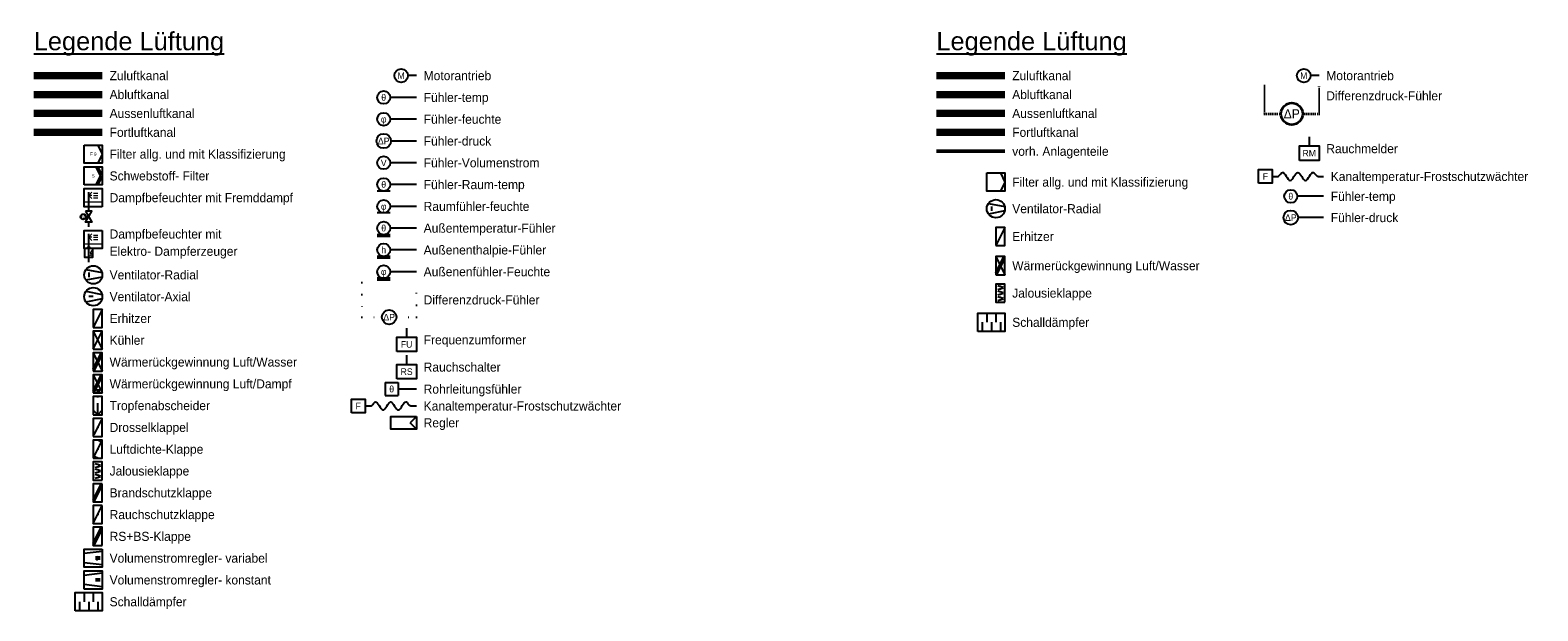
# Model space of a CAD drawing. Header units: millimetres. Extents: x 442 to 2976, y -308 to 276.
# Tile 2 of 5: x 442 to 858, y 117 to 276. Entities that reach past the tile are written whole.
import ezdxf
from ezdxf.enums import TextEntityAlignment as Align

# ---------------------------------------------------------------- set-up
doc = ezdxf.new("R2010")
doc.units = ezdxf.units.MM
doc.linetypes.add('DOT2', pattern=[3.175, 0, -3.175])
doc.linetypes.add('HIDDEN', pattern=[9.525, 6.35, -3.175])
doc.layers.add('Pi_lü_fo_ka_00_gelb', color=32, linetype='Continuous', lineweight=35)
doc.layers.add('Pi_lü_zu_ge_00_blau', color=153, linetype='Continuous', lineweight=35)
doc.styles.add('Arial', font='arial.ttf', dxfattribs={"width": 0.95, "height": 1.8})
doc.styles.add('GREEKS', font='greekc.shx')

# ---------------------------------------------------------------- blocks, each defined once
blk = doc.blocks.new('filter')
blk.add_lwpolyline([(0, 5), (10, 5), (10, -5), (0, -5)], close=True)
at = {"color": 7, "lineweight": 25}
blk.add_lwpolyline([(7.5, 5), (10, 0), (7.5, -5)], dxfattribs=at)
at = {"color": 7, "lineweight": 25, "style": 'Arial', "width": 0.95}
blk.add_attdef('FILTER', text='', height=1.8, dxfattribs=at).set_placement((5, 0), align=Align.MIDDLE)
blk = doc.blocks.new('Ventilator-Radial')
at = {"color": 7, "lineweight": 25}
for p, q in [((0.96, 2.94), (9.85, 1.23)), ((2.5, 1.25), (2.5, -1.25)), ((9.85, -1.23), (0.96, -2.94))]:
    blk.add_line(p, q, dxfattribs=at)
blk.add_circle((5, 0), 5)
blk = doc.blocks.new('erhitzer')
at = {"color": 7, "lineweight": 25}
blk.add_line((5, 5), (0, -5), dxfattribs=at)
blk.add_lwpolyline([(0, -5), (5, -5), (5, 5), (0, 5)], close=True)
blk = doc.blocks.new('wrg-Luft-Wasser')
at = {"color": 7, "lineweight": 25}
for p, q in [((0, 5), (5, -5)), ((0, -3.88), (4.44, 5)), ((0.56, -5), (5, 3.88))]:
    blk.add_line(p, q, dxfattribs=at)
blk.add_lwpolyline([(0, -5), (5, -5), (5, 5), (0, 5)], close=True)
blk = doc.blocks.new('Jalousieklappe')
at = {"lineweight": 18}
h = blk.add_hatch(color=7, dxfattribs=at)
edge = h.paths.add_edge_path()
edge.add_arc((2.5, 3.75), 0.25, 0, 360)
edge = h.paths.add_edge_path()
edge.add_arc((2.5, 2.25), 0.25, 0, 360)
edge = h.paths.add_edge_path()
edge.add_arc((2.5, 0.75), 0.25, 0, 360)
edge = h.paths.add_edge_path()
edge.add_arc((2.5, -0.75), 0.25, 0, 360)
edge = h.paths.add_edge_path()
edge.add_arc((2.5, -2.25), 0.25, 0, 360)
edge = h.paths.add_edge_path()
edge.add_arc((2.5, -3.75), 0.25, 0, 360)
at = {"color": 7, "lineweight": 25}
for p, q in [((1, 4.2), (4, 3.3)), ((4, 2.7), (1, 1.8)), ((1, 1.2), (4, 0.3)), ((4, -0.3), (1, -1.2)), ((1, -1.8), (4, -2.7)), ((4, -3.3), (1, -4.2))]:
    blk.add_line(p, q, dxfattribs=at)
blk.add_lwpolyline([(5, -5), (5, 5), (0, 5), (0, -5)], close=True)
at = {"color": 7, "lineweight": 18}
for centre in [(2.5, 3.75), (2.5, 2.25), (2.5, 0.75), (2.5, -0.75), (2.5, -2.25), (2.5, -3.75)]:
    blk.add_circle(centre, 0.25, dxfattribs=at)
blk = doc.blocks.new('Schaldämpfer')
blk.add_lwpolyline([(0, -5), (0, 5), (15, 5), (15, -5)], close=True)
at = {"color": 7, "lineweight": 25}
for points in [[(2.5, 0), (2.5, -5)], [(5, 5), (5, 0)], [(7.5, 0), (7.5, -5)], [(10, 5), (10, 0)], [(12.5, 0), (12.5, -5)]]:
    blk.add_lwpolyline(points, dxfattribs=at)
blk = doc.blocks.new('Fühler-Temperatur')
blk.add_line((0, 0), (0, -7.2))
blk.add_circle((0, -9), 1.8)
at = {"color": 7, "lineweight": 25, "style": 'GREEKS'}
blk.add_attdef('ART', text='', height=1.8, dxfattribs=at).set_placement((0, -9), align=Align.MIDDLE_CENTER)
blk = doc.blocks.new('Fühler-druck')
blk.add_line((0, 0), (0, -7))
blk.add_circle((0, -9), 2)
at = {"color": 7, "style": 'GREEKS'}
blk.add_attdef('ART', text='', height=1.8, dxfattribs=at).set_placement((0, -9), align=Align.MIDDLE_CENTER)
blk = doc.blocks.new('Rauchschalter')
blk.add_line((0, 0), (0, -2.5))
blk.add_lwpolyline([(-2.69, -6.5), (-2.69, -2.5), (2.69, -2.5), (2.69, -6.5)], close=True)
at = {"color": 7, "style": 'Arial', "width": 0.95}
blk.add_attdef('TEXT', text='', height=1.8, dxfattribs=at).set_placement((0, -4.5), align=Align.MIDDLE_CENTER)
blk = doc.blocks.new('Kanaltemperatur-Frostschutzwächter')
blk.add_line((0, -5.72), (0, -7.07))
blk.add_lwpolyline([(-1.86, 10.8), (1.87, 10.8), (1.87, 7.07), (-1.86, 7.07)], close=True)
blk.add_lwpolyline([(0, 7.07), (0, 5.5)])
blk.add_spline([(0, 5.5), (0.17, 5.2), (1.1, 4.24), (-1.1, 2.12), (1.1, -0.01), (-1.1, -2.13), (1.1, -4.25), (0.09, -5.37), (0, -5.72)], degree=3)
at = {"color": 7, "lineweight": 25, "style": 'Arial', "width": 0.95, "flags": 8}
blk.add_attdef('BEZEICHNUNG', text='', height=1.8, dxfattribs=at).set_placement((0, 8.94), align=Align.MIDDLE_CENTER)
blk = doc.blocks.new('Antrieb-durch-Motor')
blk.add_line((0, 0), (0, 2.33))
blk.add_circle((0, 4.2), 1.87)
at = {"color": 43, "lineweight": 25, "style": 'Arial', "width": 0.95}
blk.add_attdef('ART', text='', height=1.8, dxfattribs=at).set_placement((0, 4.2), align=Align.MIDDLE_CENTER)
blk = doc.blocks.new('s-filter')
blk.add_lwpolyline([(0, -5), (0, 5), (10, 5), (10, -5)], close=True)
at = {"color": 7, "lineweight": 25}
for points in [[(6.38, 5), (8.88, 0), (6.38, -5)], [(7.5, 5), (10, 0), (7.5, -5)]]:
    blk.add_lwpolyline(points, dxfattribs=at)
blk.add_attdef('SFILTER', text='', height=1.75, dxfattribs=at).set_placement((5, 0), align=Align.MIDDLE)
blk = doc.blocks.new('dampfbefeuchter')
blk.add_lwpolyline([(10, -5), (0, -5), (0, 5), (10, 5)], close=True)
at = {"color": 7, "lineweight": 25}
for points in [[(2.5, -7.5), (2.5, 3.02)], [(2.5, -10.5), (1, -10.5)], [(2.5, -16), (2.5, -13.5)]]:
    blk.add_lwpolyline(points, dxfattribs=at)
at = {"color": 7, "lineweight": 18}
for points in [[(4.27, 1.25), (2.5, 1.25), (4.27, 3.02)], [(2.5, 1.25), (4.27, -0.52)], [(5.1, 2.45), (7.6, 2.45)], [(5.1, 1.2), (7.6, 1.2)], [(10, -2.5), (0, -2.5)], [(5.1, -0.05), (7.6, -0.05)]]:
    blk.add_lwpolyline(points, dxfattribs=at)
at = {"color": 7, "lineweight": 25}
blk.add_lwpolyline([(0.75, -7.5), (4.25, -13.5), (0.75, -13.5), (4.25, -7.5)], close=True, dxfattribs=at)
blk.add_circle((-0.5, -10.5), 1.5, dxfattribs=at)
blk.add_text('M', height=1.8, dxfattribs=at).set_placement((-0.5, -11.44), align=Align.CENTER)
blk = doc.blocks.new('dampfbefeuchter-elt')
blk.add_lwpolyline([(10, 5), (10, -5), (0, -5), (0, 5)], close=True)
at = {"color": 7, "lineweight": 18}
for points in [[(4.27, 1.25), (2.5, 1.25), (4.27, 3.02)], [(2.5, 1.25), (4.27, -0.52)], [(5.1, 2.45), (7.6, 2.45)], [(5.1, 1.2), (7.6, 1.2)], [(10, -2.5), (0, -2.5)], [(4.02, -6.09), (3.34, -7.59), (4.02, -7.59), (3.34, -9.1)], [(5.1, -0.05), (7.6, -0.05)], [(3.21, -8.55), (3.53, -8.69), (3.85, -8.83)]]:
    blk.add_lwpolyline(points, dxfattribs=at)
at = {"color": 7, "lineweight": 25}
blk.add_lwpolyline([(2.5, -12.5), (2.5, 3.02)], dxfattribs=at)
blk.add_lwpolyline([(4.58, -5), (4.58, -10), (0.42, -10), (0.42, -5)])
blk.add_lwpolyline([(3.33, -5, 1), (1.67, -5)], format="xyb", dxfattribs=at)
at = {"color": 7, "lineweight": 18}
blk.add_solid([(3.85, -8.83), (3.21, -8.55), (3.34, -9.1)], dxfattribs=at)
blk = doc.blocks.new('Ventilator-Axial')
at = {"color": 7, "lineweight": 25}
for p, q in [((0.96, 2.94), (9.85, 1.23)), ((5, 0), (2.5, 0)), ((9.85, -1.23), (0.96, -2.94))]:
    blk.add_line(p, q, dxfattribs=at)
blk.add_circle((5, 0), 5)
blk = doc.blocks.new('kühler')
at = {"color": 7, "lineweight": 25}
for p, q in [((0, -5), (5, 5)), ((0, 5), (5, -5))]:
    blk.add_line(p, q, dxfattribs=at)
blk.add_lwpolyline([(0, -5), (5, -5), (5, 5), (0, 5)], close=True)
blk = doc.blocks.new('wrg-Luft-Dampf')
at = {"color": 7, "lineweight": 25}
for p, q in [((0, 5), (5, -5)), ((0, -3.88), (4.44, 5)), ((0.56, -5), (5, 3.88)), ((2.16, -2.95), (2.16, -4.45)), ((2.66, -2.95), (2.66, -4.45)), ((3.16, -2.95), (3.16, -4.45))]:
    blk.add_line(p, q, dxfattribs=at)
blk.add_lwpolyline([(0, -5), (5, -5), (5, 5), (0, 5)], close=True)
blk = doc.blocks.new('Tropfenabscheider')
at = {"color": 7, "linetype": 'HIDDEN', "lineweight": 25}
blk.add_line((2.5, -5), (2.5, 5), dxfattribs=at)
at = {"color": 7, "lineweight": 25}
for p, q in [((0, -2.5), (2.5, -5)), ((2.5, -5), (5, -2.5))]:
    blk.add_line(p, q, dxfattribs=at)
blk.add_lwpolyline([(0, -5), (5, -5), (5, 5), (0, 5)], close=True)
blk = doc.blocks.new('Drosselklappel')
blk.add_lwpolyline([(0, -5), (5, -5), (5, 5), (0, 5)], close=True)
at = {"color": 7, "lineweight": 25}
blk.add_lwpolyline([(0.5, -4), (4.5, 4)], dxfattribs=at)
at = {"color": 7, "lineweight": 25, "const_width": 0.625}
blk.add_lwpolyline([(2.1875, 0, 1), (2.8125, 0, 1)], format="xyb", close=True, dxfattribs=at)
blk = doc.blocks.new('Luftdichte-Klappe')
at = {"color": 7, "lineweight": 25}
for p, q in [((0.5, -4), (4.5, 4)), ((5, 3.75), (2.5, 5)), ((2.5, -5), (0, -3.75))]:
    blk.add_line(p, q, dxfattribs=at)
blk.add_lwpolyline([(0, -5), (5, -5), (5, 5), (0, 5)], close=True)
at = {"color": 7, "lineweight": 25, "const_width": 0.625}
blk.add_lwpolyline([(2.1875, 0, 1), (2.8125, 0, 1)], format="xyb", close=True, dxfattribs=at)
blk = doc.blocks.new('Brandschutzklappe')
at = {"lineweight": 25}
for p, q in [((0, -3.88), (4.44, 5)), ((0.56, -5), (5, 3.88))]:
    blk.add_line(p, q, dxfattribs=at)
blk.add_lwpolyline([(5, 5), (0, 5), (0, -5), (5, -5)], close=True)
at = {"lineweight": 25, "const_width": 0.625}
blk.add_lwpolyline([(2.19, 0, 1), (2.81, 0, 1)], format="xyb", close=True, dxfattribs=at)
blk = doc.blocks.new('Rauchschutzklappe')
at = {"color": 7, "lineweight": 25}
blk.add_line((0, -5), (5, 5), dxfattribs=at)
blk.add_lwpolyline([(5, 5), (0, 5), (0, -5), (5, -5)], close=True)
at = {"color": 7, "lineweight": 25, "const_width": 0.625}
blk.add_lwpolyline([(2.1875, 0, 1), (2.8125, 0, 1)], format="xyb", close=True, dxfattribs=at)
blk = doc.blocks.new('Kombiklappe-Rauch-Brandschutz')
at = {"color": 7, "lineweight": 25}
for p, q in [((0, -5), (5, 5)), ((0, -3.88), (4.44, 5)), ((0.56, -5), (5, 3.88))]:
    blk.add_line(p, q, dxfattribs=at)
blk.add_lwpolyline([(5, -5), (5, 5), (0, 5), (0, -5)], close=True)
at = {"color": 7, "lineweight": 25, "const_width": 0.625}
blk.add_lwpolyline([(2.19, 0, 1), (2.81, 0, 1)], format="xyb", close=True, dxfattribs=at)
blk = doc.blocks.new('Volumenstromregler-Variabel')
blk.add_lwpolyline([(10, 5), (10, -5), (0, -5), (0, 5)], close=True)
at = {"color": 7, "lineweight": 25}
for points in [[(10, 3.75), (0, 2.5)], [(8.75, 0.5), (6.25, 0.5)], [(6.88, -1.08), (8.12, 1.08)], [(10, -3.75), (0, -2.5)], [(8.75, -0.5), (6.25, -0.5)]]:
    blk.add_lwpolyline(points, dxfattribs=at)
blk = doc.blocks.new('Volumenstromregler-Konstant')
blk.add_lwpolyline([(0, -5), (0, 5), (10, 5), (10, -5)], close=True)
at = {"color": 7, "lineweight": 25}
for points in [[(10, 3.75), (0, 2.5)], [(8.75, 0.5), (6.25, 0.5)], [(10, -3.75), (0, -2.5)], [(8.75, -0.5), (6.25, -0.5)]]:
    blk.add_lwpolyline(points, dxfattribs=at)
blk = doc.blocks.new('Fühler-feuchte')
blk.add_line((0, 0), (0, -7.2))
blk.add_circle((0, -9), 1.8)
at = {"color": 7, "style": 'GREEKS'}
blk.add_attdef('ART', text='', height=1.8, dxfattribs=at).set_placement((0, -9), align=Align.MIDDLE_CENTER)
blk = doc.blocks.new('Fühler-Volumenstrom')
blk.add_line((0, 0), (0, -7.2))
blk.add_circle((0, -9), 1.8)
at = {"color": 7, "lineweight": 25}
blk.add_attdef('ART', text='', height=1.8, dxfattribs=at).set_placement((0, -9), align=Align.MIDDLE_CENTER)
blk = doc.blocks.new('Raumtemperatur-Fühler')
blk.add_line((0, 0), (0, -7.2))
at = {"color": 7, "lineweight": 25}
blk.add_line((1.8, -7.2), (1.8, -10.8), dxfattribs=at)
blk.add_circle((0, -9), 1.8)
at = {"color": 7, "lineweight": 25, "style": 'GREEKS'}
blk.add_attdef('ART', text='', height=1.8, dxfattribs=at).set_placement((0, -9), align=Align.MIDDLE_CENTER)
blk = doc.blocks.new('Raumfühler-feuchte')
blk.add_line((0, 0), (0, -7.2))
at = {"color": 7, "lineweight": 25}
blk.add_line((1.8, -7.2), (1.8, -10.8), dxfattribs=at)
blk.add_circle((0, -9), 1.8)
at = {"color": 7, "lineweight": 25, "style": 'GREEKS'}
blk.add_attdef('ART', text='', height=1.8, dxfattribs=at).set_placement((0, -9), align=Align.MIDDLE_CENTER)
blk = doc.blocks.new('Außentemperatur-Fühler')
blk.add_line((0, 0), (0, -7.2))
at = {"color": 7, "lineweight": 25}
for p, q in [((1.8, -7.2), (1.8, -10.8)), ((2.3, -7.2), (2.3, -10.8))]:
    blk.add_line(p, q, dxfattribs=at)
blk.add_circle((0, -9), 1.8)
at = {"color": 7, "lineweight": 25, "style": 'GREEKS'}
blk.add_attdef('ART', text='', height=1.8, dxfattribs=at).set_placement((0, -9), align=Align.MIDDLE_CENTER)
blk = doc.blocks.new('Außenenthalpie-Fühler')
blk.add_line((0, 0), (0, -7.2))
at = {"color": 7, "lineweight": 25}
for p, q in [((1.8, -7.2), (1.8, -10.8)), ((2.3, -7.2), (2.3, -10.8))]:
    blk.add_line(p, q, dxfattribs=at)
blk.add_circle((0, -9), 1.8)
blk.add_attdef('ART', text='', height=1.8, dxfattribs=at).set_placement((0, -9), align=Align.MIDDLE_CENTER)
blk = doc.blocks.new('Außenenfühler-Feuchte')
blk.add_line((0, 0), (0, -7.2))
at = {"color": 7, "lineweight": 25}
for p, q in [((1.8, -7.2), (1.8, -10.8)), ((2.3, -7.2), (2.3, -10.8))]:
    blk.add_line(p, q, dxfattribs=at)
blk.add_circle((0, -9), 1.8)
at = {"color": 7, "lineweight": 25, "style": 'GREEKS'}
blk.add_attdef('ART', text='', height=1.8, dxfattribs=at).set_placement((0, -9), align=Align.MIDDLE_CENTER)
blk = doc.blocks.new('Differenzdruck-Fühler-groß')
at = {"linetype": 'DOT2'}
for points in [[(-7.5, 0), (-7.5, -9.5), (-2, -9.5)], [(2, -9.5), (7.5, -9.5), (7.5, 0)]]:
    blk.add_lwpolyline(points, dxfattribs=at)
blk.add_circle((0, -9.5), 2)
at = {"color": 7, "lineweight": 25, "style": 'GREEKS'}
blk.add_attdef('ART', text='', height=1.8, dxfattribs=at).set_placement((0, -9.5), align=Align.MIDDLE_CENTER)
blk = doc.blocks.new('Frequenzumformer')
blk.add_line((0, 0), (0, -2.5))
blk.add_lwpolyline([(-2.69, -6.5), (-2.69, -2.5), (2.69, -2.5), (2.69, -6.5)], close=True)
at = {"color": 7, "style": 'Arial', "width": 0.95}
blk.add_attdef('TEXT', text='', height=1.8, dxfattribs=at).set_placement((0, -4.5), align=Align.MIDDLE_CENTER)
blk = doc.blocks.new('Rohrleitungsfühler')
for p, q in [((0, 0), (0, -5)), ((-1.8, -8.6), (-1.8, -5)), ((-1.8, -5), (1.8, -5)), ((1.8, -8.6), (1.8, -5)), ((-1.8, -8.6), (1.8, -8.6))]:
    blk.add_line(p, q)
at = {"color": 7, "lineweight": 25, "style": 'GREEKS'}
blk.add_attdef('ART', text='', height=1.8, dxfattribs=at).set_placement((0, -6.8), align=Align.MIDDLE_CENTER)
blk = doc.blocks.new('Regler')
for p in [(0, 1.75), (0, -1.75)]:
    blk.add_line(p, (-1.75, 0))
blk.add_lwpolyline([(0, 1.75), (0, -1.75), (-7, -1.75), (-7, 1.75), (0, 1.75)])

msp = doc.modelspace()

# ---------------------------------------------------------------- linework, layer by layer
at = {"color": 232, "ltscale": 0.05, "const_width": 2}
for points in [[(462.32, 263.9), (443.44, 263.9)], [(710.93, 263.9), (692.05, 263.9)]]:
    msp.add_lwpolyline(points, dxfattribs=at)
at = {"color": 32, "const_width": 2}
for points in [[(462.32, 258.69), (443.44, 258.69)], [(710.93, 258.69), (692.05, 258.69)]]:
    msp.add_lwpolyline(points, dxfattribs=at)
at = {"color": 73, "ltscale": 0.05, "const_width": 2}
for points in [[(462.32, 253.5), (443.44, 253.5)], [(710.93, 253.5), (692.05, 253.5)]]:
    msp.add_lwpolyline(points, dxfattribs=at)
at = {"color": 32, "ltscale": 0.05, "const_width": 2}
for points in [[(462.32, 248.29), (443.44, 248.29)], [(710.93, 248.29), (692.05, 248.29)]]:
    msp.add_lwpolyline(points, dxfattribs=at)
at = {"layer": 'Pi_lü_fo_ka_00_gelb', "color": 253, "const_width": 1}
msp.add_lwpolyline([(710.93, 243.07), (692.05, 243.07)], dxfattribs=at)
at = {"layer": 'Pi_lü_zu_ge_00_blau', "color": 0, "linetype": 'DOT2', "ltscale": 0.15}
for points in [[(782.43, 261.12), (782.43, 253.39), (786.93, 253.39)], [(792.93, 253.39), (797.43, 253.39), (797.43, 261.12)]]:
    msp.add_lwpolyline(points, dxfattribs=at)
at = {"layer": 'Pi_lü_zu_ge_00_blau', "color": 0}
msp.add_circle((789.93, 253.39), 3, dxfattribs=at)

# ---------------------------------------------------------------- block references
ref = msp.add_blockref('Antrieb-durch-Motor', (548.82, 263.9), dxfattribs=dict(rotation=90))
ref.add_attrib('ART', 'M', dxfattribs={"color": 43, "lineweight": 25, "height": 1.8, "style": 'Arial', "width": 0.95}).set_placement((544.62, 263.9), align=Align.MIDDLE_CENTER)
ref = msp.add_blockref('Antrieb-durch-Motor', (797.43, 263.9), dxfattribs=dict(rotation=90))
ref.add_attrib('ART', 'M', dxfattribs={"color": 43, "lineweight": 25, "height": 1.8, "style": 'Arial', "width": 0.95}).set_placement((793.23, 263.9), align=Align.MIDDLE_CENTER)
ref = msp.add_blockref('Fühler-Temperatur', (548.82, 257.9), dxfattribs=dict(rotation=270))
ref.add_attrib('ART', 'q', dxfattribs={"color": 7, "lineweight": 25, "height": 1.8, "style": 'GREEKS'}).set_placement((539.82, 257.9), align=Align.MIDDLE_CENTER)
ref = msp.add_blockref('Fühler-feuchte', (548.82, 251.9), dxfattribs=dict(rotation=270))
ref.add_attrib('ART', 'f', dxfattribs={"color": 7, "height": 1.8, "style": 'GREEKS'}).set_placement((539.82, 251.9), align=Align.MIDDLE_CENTER)
ref = msp.add_blockref('Fühler-druck', (548.82, 245.9), dxfattribs=dict(rotation=270))
ref.add_attrib('ART', 'DR', dxfattribs={"color": 7, "height": 1.8, "style": 'GREEKS'}).set_placement((539.82, 245.9), align=Align.MIDDLE_CENTER)
for name, p, values in [('Rauchschalter', (794.74, 247.04), {'TEXT': 'RM'}), ('Differenzdruck-Fühler-groß', (541.32, 206.9), {'ART': 'DR'}), ('Frequenzumformer', (546.13, 194.4), {'TEXT': 'FU'}), ('Rauchschalter', (546.13, 186.9), {'TEXT': 'RS'})]:
    msp.add_blockref(name, p).add_auto_attribs(values)
at = {"xscale": 0.5, "yscale": 0.5}
for name, p, values in [('filter', (457.32, 242.29), {'FILTER': 'F 9'}), ('s-filter', (457.32, 236.29), {'SFILTER': 'S'})]:
    msp.add_blockref(name, p, dxfattribs=at).add_auto_attribs(values)
ref = msp.add_blockref('Fühler-Volumenstrom', (548.82, 239.9), dxfattribs=dict(rotation=270))
ref.add_attrib('ART', 'V', dxfattribs={"color": 7, "lineweight": 25, "height": 1.8}).set_placement((539.82, 239.9), align=Align.MIDDLE_CENTER)
for name, p in [('filter', (705.93, 234.59)), ('dampfbefeuchter', (457.32, 230.29)), ('Ventilator-Radial', (705.93, 227.26)), ('dampfbefeuchter-elt', (457.32, 218.79)), ('erhitzer', (708.43, 219.6)), ('wrg-Luft-Wasser', (708.43, 211.56)), ('Ventilator-Radial', (457.32, 209.04)), ('Ventilator-Axial', (457.32, 203.04)), ('Jalousieklappe', (708.43, 204.02)), ('erhitzer', (459.82, 197.04)), ('Schaldämpfer', (703.43, 195.98)), ('kühler', (459.82, 191.04)), ('wrg-Luft-Wasser', (459.82, 185.04)), ('wrg-Luft-Dampf', (459.82, 179.04)), ('Tropfenabscheider', (459.82, 173.04)), ('Drosselklappel', (459.82, 167.04)), ('Luftdichte-Klappe', (459.82, 161.04)), ('Jalousieklappe', (459.82, 155.04)), ('Brandschutzklappe', (459.82, 149.04)), ('Rauchschutzklappe', (459.82, 143.04)), ('Kombiklappe-Rauch-Brandschutz', (459.82, 137.04)), ('Volumenstromregler-Variabel', (457.32, 131.04)), ('Volumenstromregler-Konstant', (457.32, 125.04)), ('Schaldämpfer', (454.82, 119.04))]:
    msp.add_blockref(name, p, dxfattribs=at)
ref = msp.add_blockref('Kanaltemperatur-Frostschutzwächter', (791.59, 236.14), dxfattribs=dict(rotation=90))
ref.add_attrib('BEZEICHNUNG', 'F', dxfattribs={"color": 7, "lineweight": 25, "height": 1.8, "style": 'Arial', "width": 0.95, "flags": 8}).set_placement((782.65, 236.14), align=Align.MIDDLE_CENTER)
ref = msp.add_blockref('Raumtemperatur-Fühler', (548.82, 233.9), dxfattribs=dict(rotation=270))
ref.add_attrib('ART', 'q', dxfattribs={"color": 7, "lineweight": 25, "height": 1.8, "style": 'GREEKS'}).set_placement((539.82, 233.9), align=Align.MIDDLE_CENTER)
ref = msp.add_blockref('Raumfühler-feuchte', (548.82, 227.9), dxfattribs=dict(rotation=270))
ref.add_attrib('ART', 'f', dxfattribs={"color": 7, "lineweight": 25, "height": 1.8, "style": 'GREEKS'}).set_placement((539.82, 227.9), align=Align.MIDDLE_CENTER)
ref = msp.add_blockref('Fühler-Temperatur', (798.66, 230.67), dxfattribs=dict(rotation=270))
ref.add_attrib('ART', 'q', dxfattribs={"color": 7, "lineweight": 25, "height": 1.8, "style": 'GREEKS'}).set_placement((789.66, 230.67), align=Align.MIDDLE_CENTER)
ref = msp.add_blockref('Fühler-druck', (798.66, 224.81), dxfattribs=dict(rotation=270))
ref.add_attrib('ART', 'DR', dxfattribs={"color": 7, "height": 1.8, "style": 'GREEKS'}).set_placement((789.66, 224.81), align=Align.MIDDLE_CENTER)
ref = msp.add_blockref('Außentemperatur-Fühler', (548.82, 221.9), dxfattribs=dict(rotation=270))
ref.add_attrib('ART', 'q', dxfattribs={"color": 7, "lineweight": 25, "height": 1.8, "style": 'GREEKS'}).set_placement((539.82, 221.9), align=Align.MIDDLE_CENTER)
ref = msp.add_blockref('Außenenthalpie-Fühler', (548.82, 215.9), dxfattribs=dict(rotation=270))
ref.add_attrib('ART', 'h', dxfattribs={"color": 7, "lineweight": 25, "height": 1.8}).set_placement((539.82, 215.9), align=Align.MIDDLE_CENTER)
ref = msp.add_blockref('Außenenfühler-Feuchte', (548.82, 209.9), dxfattribs=dict(rotation=270))
ref.add_attrib('ART', 'f', dxfattribs={"color": 7, "lineweight": 25, "height": 1.8, "style": 'GREEKS'}).set_placement((539.82, 209.9), align=Align.MIDDLE_CENTER)
ref = msp.add_blockref('Rohrleitungsfühler', (548.82, 177.6), dxfattribs=dict(rotation=270))
ref.add_attrib('ART', 'q', dxfattribs={"color": 7, "lineweight": 25, "height": 1.8, "style": 'GREEKS'}).set_placement((542.02, 177.6), align=Align.MIDDLE_CENTER)
ref = msp.add_blockref('Kanaltemperatur-Frostschutzwächter', (541.74, 172.94), dxfattribs=dict(rotation=90))
ref.add_attrib('BEZEICHNUNG', 'F', dxfattribs={"color": 7, "lineweight": 25, "height": 1.8, "style": 'Arial', "width": 0.95, "flags": 8}).set_placement((532.81, 172.94), align=Align.MIDDLE_CENTER)
msp.add_blockref('Regler', (548.82, 168.32))

# ---------------------------------------------------------------- texts
at = {"style": 'Arial'}
for p in [(443.44, 273.4), (692.05, 273.4)]:
    msp.add_text('%%uLegende Lüftung', height=5, dxfattribs=at).set_placement(p, align=Align.MIDDLE_LEFT)
at = {"style": 'Arial', "width": 0.95}
for s, p in [('Zuluftkanal', (464.32, 263.9)), ('Motorantrieb', (550.82, 263.9)), ('Zuluftkanal', (712.93, 263.9)), ('Motorantrieb', (799.43, 263.9)), ('Abluftkanal ', (464.32, 258.69)), ('Fühler-temp', (550.82, 257.9)), ('Abluftkanal ', (712.93, 258.69)), ('Differenzdruck-Fühler', (799.43, 258.35)), ('Aussenluftkanal ', (464.32, 253.5)), ('Fühler-feuchte', (550.82, 251.9)), ('Aussenluftkanal ', (712.93, 253.5)), ('Fortluftkanal', (464.32, 248.29)), ('Fortluftkanal', (712.93, 248.29)), ('Fühler-druck', (550.82, 245.9)), ('Rauchmelder', (799.43, 243.79)), ('Filter allg. und mit Klassifizierung', (464.32, 242.29)), ('Fühler-Volumenstrom', (550.82, 239.9)), ('vorh. Anlagenteile', (712.93, 243.07)), ('Schwebstoff- Filter', (464.32, 236.29)), ('Kanaltemperatur-Frostschutzwächter', (800.66, 236.14)), ('Fühler-Raum-temp', (550.82, 233.9)), ('Filter allg. und mit Klassifizierung', (712.93, 234.59)), ('Dampfbefeuchter mit Fremddampf', (464.32, 230.29)), ('Raumfühler-feuchte', (550.82, 227.9)), ('Ventilator-Radial', (712.93, 227.26)), ('Fühler-temp', (800.66, 230.67)), ('Fühler-druck', (800.66, 224.81)), ('Dampfbefeuchter mit', (464.32, 220.29)), ('Außentemperatur-Fühler', (550.82, 221.9)), ('Erhitzer', (712.93, 219.6)), ('Elektro- Dampferzeuger', (464.32, 215.54)), ('Außenenthalpie-Fühler', (550.82, 215.9)), ('Wärmerückgewinnung Luft/Wasser', (712.93, 211.56)), ('Ventilator-Radial', (464.32, 209.04)), ('Außenenfühler-Feuchte', (550.82, 209.9)), ('Ventilator-Axial', (464.32, 203.04)), ('Differenzdruck-Fühler', (550.82, 202.15)), ('Jalousieklappe', (712.93, 204.02)), ('Erhitzer', (464.32, 197.04)), ('Schalldämpfer', (712.93, 195.98)), ('Kühler', (464.32, 191.04)), ('Frequenzumformer ', (550.82, 191.15)), ('Wärmerückgewinnung Luft/Wasser', (464.32, 185.04)), ('Rauchschalter', (550.82, 183.65)), ('Wärmerückgewinnung Luft/Dampf', (464.32, 179.04)), ('Rohrleitungsfühler', (550.82, 177.6)), ('Tropfenabscheider', (464.32, 173.04)), ('Kanaltemperatur-Frostschutzwächter', (550.82, 172.94)), ('Drosselklappel', (464.32, 167.04)), ('Regler', (550.82, 168.32)), ('Luftdichte-Klappe', (464.32, 161.04)), ('Jalousieklappe', (464.32, 155.04)), ('Brandschutzklappe', (464.32, 149.04)), ('Rauchschutzklappe', (464.32, 143.04)), ('RS+BS-Klappe', (464.32, 137.04)), ('Volumenstromregler- variabel', (464.32, 131.04)), ('Volumenstromregler- konstant', (464.32, 125.04)), ('Schalldämpfer', (464.32, 119.04))]:
    msp.add_text(s, height=2.5, dxfattribs=at).set_placement(p, align=Align.MIDDLE_LEFT)
at = {"insert": (789.93, 253.39), "char_height": 2.5, "attachment_point": 5, "style": 'Arial'}
msp.add_mtext_dynamic_manual_height_columns('ΔP', width=7.2, gutter_width=12.5, heights=[0], dxfattribs=at)

doc.saveas('drawing.dxf')
